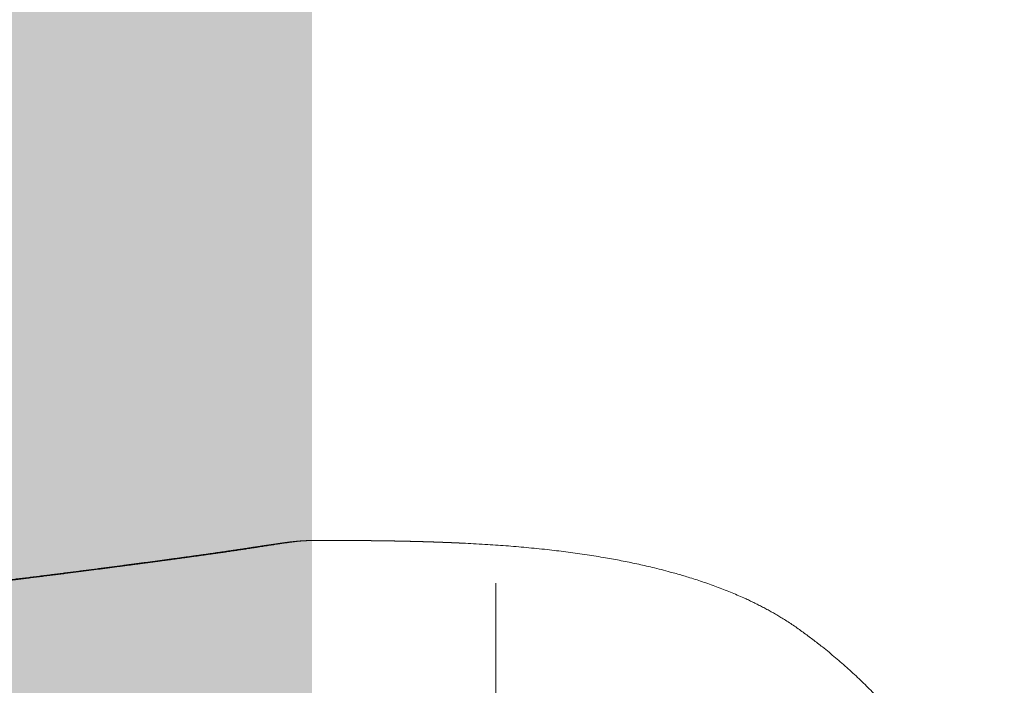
# Model space of a CAD drawing. Header units: millimetres. Extents: x -2074 to 12588, y -3630 to 101167.
# Tile 61 of 256: x 3030.56 to 3035.94, y -1415.83 to -1412.19. Entities that reach past the tile are written whole.
import ezdxf

# ---------------------------------------------------------------- set-up
doc = ezdxf.new("R2010")
doc.units = ezdxf.units.MM
doc.linetypes.add('CONTINOUS', pattern=[0])
doc.layers.add('SelinAr_BUD_posadzka okładziny ścienne', color=5, linetype='Continuous', lineweight=20)
doc.layers.add('SelinAr_WYP_armatura', color=8, linetype='Continuous', lineweight=18)

# ---------------------------------------------------------------- blocks, each defined once
blk = doc.blocks.new('ORAS_ELECTRA')
blk.add_line((-2.7328, -1.0256), (-2.7328, -1.0252))
for points, knots in [([(-2.7182, -0.1668), (-2.7172, -0.147), (-2.7152, -0.1063), (-2.7117, -0.0469), (-2.7078, 0.0115), (-2.7036, 0.0679), (-2.699, 0.1243), (-2.6939, 0.1806), (-2.6883, 0.2369), (-2.6824, 0.2915), (-2.6762, 0.3443), (-2.6697, 0.3955), (-2.6627, 0.4466), (-2.6553, 0.4977), (-2.6473, 0.5486), (-2.6392, 0.5968), (-2.6311, 0.6423), (-2.6231, 0.6849), (-2.6146, 0.7275), (-2.6057, 0.77), (-2.5963, 0.8124), (-2.5859, 0.8571), (-2.5743, 0.904), (-2.5628, 0.9477), (-2.5523, 0.9857), (-2.5429, 1.0183), (-2.5325, 1.053), (-2.5209, 1.0898), (-2.5081, 1.1286), (-2.4948, 1.1673), (-2.4808, 1.2057), (-2.4663, 1.244), (-2.4512, 1.2817), (-2.4356, 1.3189), (-2.4213, 1.3513), (-2.4083, 1.3796), (-2.3969, 1.4036), (-2.3851, 1.4276), (-2.3729, 1.4516), (-2.3603, 1.4755), (-2.3474, 1.4993), (-2.334, 1.5228), (-2.3203, 1.5462), (-2.3052, 1.571), (-2.2886, 1.5972), (-2.2703, 1.6248), (-2.2513, 1.652), (-2.2319, 1.6788), (-2.2121, 1.7055), (-2.1921, 1.732), (-2.1719, 1.7583), (-2.1487, 1.7879), (-2.1224, 1.8204), (-2.0928, 1.8559), (-2.0627, 1.891), (-2.032, 1.9257), (-2.0008, 1.9598), (-1.9695, 1.993), (-1.9381, 2.0251), (-1.9068, 2.0562), (-1.875, 2.0868), (-1.8449, 2.1148), (-1.8168, 2.1402), (-1.7907, 2.1632), (-1.7642, 2.1858), (-1.7375, 2.2081), (-1.7104, 2.2301), (-1.6829, 2.2517), (-1.6552, 2.2729), (-1.6274, 2.2936), (-1.5994, 2.3137), (-1.5714, 2.3334), (-1.5432, 2.3526), (-1.5146, 2.3715), (-1.4857, 2.39), (-1.4549, 2.4091), (-1.4219, 2.4289), (-1.3868, 2.4491), (-1.3514, 2.4687), (-1.3156, 2.4877), (-1.2794, 2.5062), (-1.2429, 2.524), (-1.206, 2.5412), (-1.1713, 2.5568), (-1.1388, 2.5707), (-1.1085, 2.5832), (-1.078, 2.5953), (-1.0466, 2.6073), (-1.0143, 2.6191), (-0.981, 2.6307), (-0.9476, 2.6418), (-0.914, 2.6524), (-0.8774, 2.6635), (-0.8377, 2.6747), (-0.7949, 2.6861), (-0.752, 2.6968), (-0.7093, 2.7066), (-0.667, 2.7156), (-0.625, 2.7239), (-0.5829, 2.7315), (-0.5406, 2.7385), (-0.4982, 2.7449), (-0.4556, 2.7507), (-0.413, 2.756), (-0.3692, 2.7607), (-0.3242, 2.765), (-0.2781, 2.7687), (-0.2319, 2.7718), (-0.1856, 2.7743), (-0.1393, 2.7762), (-0.0929, 2.7775), (-0.0464, 2.7784), (-0.0155, 2.7785), (0, 2.7785)], [0, 0, 0, 0, 0.013173, 0.026968, 0.039452, 0.051937, 0.064422, 0.076914, 0.089407, 0.101899, 0.113285, 0.124672, 0.136058, 0.147455, 0.158851, 0.170247, 0.179829, 0.189411, 0.198992, 0.208583, 0.218175, 0.227766, 0.23898, 0.250194, 0.257677, 0.26516, 0.272643, 0.281669, 0.290696, 0.299723, 0.308767, 0.317812, 0.326856, 0.335668, 0.34448, 0.350363, 0.356246, 0.362128, 0.368095, 0.374062, 0.380028, 0.386007, 0.391986, 0.397965, 0.405267, 0.412569, 0.419883, 0.427198, 0.434531, 0.441864, 0.4492, 0.456536, 0.466738, 0.476941, 0.487144, 0.497369, 0.507594, 0.517819, 0.527563, 0.537306, 0.54706, 0.556814, 0.564498, 0.572181, 0.57987, 0.587559, 0.595265, 0.602971, 0.610683, 0.618395, 0.625946, 0.633498, 0.64105, 0.648615, 0.656181, 0.663746, 0.672684, 0.681623, 0.690563, 0.699501, 0.708481, 0.717462, 0.726443, 0.735423, 0.742659, 0.749896, 0.757138, 0.764379, 0.772158, 0.779938, 0.787719, 0.795499, 0.803277, 0.813049, 0.822822, 0.832595, 0.842367, 0.851817, 0.861268, 0.870718, 0.880168, 0.889651, 0.899134, 0.908618, 0.918101, 0.928321, 0.938541, 0.948768, 0.958996, 0.969244, 0.979492, 0.989746, 1, 1, 1, 1]), ([(-2.7182, -0.1668), (-2.7182, -0.1669), (-2.7183, -0.1674), (-2.7183, -0.1684), (-2.7184, -0.1699), (-2.7185, -0.1716), (-2.7185, -0.1734), (-2.7186, -0.1751), (-2.7187, -0.1766), (-2.7188, -0.178), (-2.7188, -0.1794), (-2.7189, -0.1809), (-2.719, -0.1822), (-2.719, -0.1835), (-2.7191, -0.1849), (-2.7192, -0.1864), (-2.7192, -0.1881), (-2.7193, -0.1901), (-2.7194, -0.192), (-2.7195, -0.1939), (-2.7196, -0.1957), (-2.7197, -0.1974), (-2.7197, -0.1989), (-2.7198, -0.2003), (-2.7199, -0.2018), (-2.7199, -0.2033), (-2.72, -0.2052), (-2.7201, -0.2073), (-2.7202, -0.2095), (-2.7203, -0.2117), (-2.7204, -0.2137), (-2.7205, -0.2155), (-2.7205, -0.217), (-2.7206, -0.2184), (-2.7206, -0.2196), (-2.7207, -0.221), (-2.7208, -0.2225), (-2.7208, -0.2242), (-2.7209, -0.2262), (-2.721, -0.2284), (-2.7211, -0.2307), (-2.7212, -0.2329), (-2.7213, -0.2347), (-2.7213, -0.2361), (-2.7214, -0.2373), (-2.7214, -0.2384), (-2.7215, -0.2395), (-2.7215, -0.2406), (-2.7216, -0.2418), (-2.7216, -0.243), (-2.7217, -0.2444), (-2.7218, -0.2459), (-2.7218, -0.2476), (-2.7219, -0.2495), (-2.722, -0.2514), (-2.722, -0.2532), (-2.7221, -0.2548), (-2.7222, -0.2561), (-2.7222, -0.2574), (-2.7223, -0.2587), (-2.7223, -0.26), (-2.7224, -0.2616), (-2.7225, -0.2633), (-2.7225, -0.2653), (-2.7226, -0.2674), (-2.7227, -0.2695), (-2.7228, -0.2714), (-2.7228, -0.2731), (-2.7229, -0.2747), (-2.723, -0.2761), (-2.723, -0.2774), (-2.7231, -0.2788), (-2.7231, -0.2804), (-2.7232, -0.2821), (-2.7233, -0.2841), (-2.7233, -0.2863), (-2.7234, -0.2886), (-2.7235, -0.2908), (-2.7236, -0.2929), (-2.7237, -0.2947), (-2.7237, -0.2962), (-2.7238, -0.2976), (-2.7238, -0.299), (-2.7239, -0.3004), (-2.7239, -0.3018), (-2.724, -0.3035), (-2.724, -0.3053), (-2.7241, -0.3072), (-2.7242, -0.3091), (-2.7242, -0.311), (-2.7243, -0.3127), (-2.7244, -0.3142), (-2.7244, -0.3155), (-2.7245, -0.3167), (-2.7245, -0.3179), (-2.7245, -0.3192), (-2.7246, -0.3205), (-2.7246, -0.3219), (-2.7247, -0.3236), (-2.7248, -0.3256), (-2.7248, -0.3277), (-2.7249, -0.3299), (-2.725, -0.3321), (-2.7251, -0.3341), (-2.7251, -0.3359), (-2.7252, -0.3375), (-2.7252, -0.339), (-2.7253, -0.3405), (-2.7253, -0.3422), (-2.7254, -0.3439), (-2.7254, -0.3459), (-2.7255, -0.3481), (-2.7256, -0.3505), (-2.7257, -0.3529), (-2.7257, -0.355), (-2.7258, -0.3567), (-2.7258, -0.358), (-2.7259, -0.3593), (-2.7259, -0.3605), (-2.726, -0.3617), (-2.726, -0.363), (-2.7261, -0.3645), (-2.7261, -0.3662), (-2.7262, -0.3681), (-2.7262, -0.3702), (-2.7263, -0.3723), (-2.7264, -0.3744), (-2.7264, -0.3763), (-2.7265, -0.3782), (-2.7265, -0.3798), (-2.7266, -0.3812), (-2.7266, -0.3825), (-2.7266, -0.3838), (-2.7267, -0.385), (-2.7267, -0.3864), (-2.7268, -0.3878), (-2.7268, -0.3894), (-2.7269, -0.3912), (-2.7269, -0.3932), (-2.727, -0.3954), (-2.7271, -0.3976), (-2.7271, -0.3998), (-2.7272, -0.4018), (-2.7272, -0.4036), (-2.7273, -0.4055), (-2.7273, -0.4075), (-2.7274, -0.4097), (-2.7275, -0.4119), (-2.7275, -0.414), (-2.7276, -0.416), (-2.7276, -0.418), (-2.7277, -0.42), (-2.7277, -0.4217), (-2.7278, -0.4231), (-2.7278, -0.4243), (-2.7278, -0.4254), (-2.7279, -0.4265), (-2.7279, -0.4277), (-2.7279, -0.4289), (-2.728, -0.4302), (-2.728, -0.4316), (-2.728, -0.4331), (-2.7281, -0.435), (-2.7282, -0.437), (-2.7282, -0.4392), (-2.7283, -0.4414), (-2.7283, -0.4435), (-2.7284, -0.4454), (-2.7284, -0.447), (-2.7284, -0.4484), (-2.7285, -0.4495), (-2.7285, -0.4505), (-2.7285, -0.4514), (-2.7285, -0.4524), (-2.7286, -0.4533), (-2.7286, -0.4543), (-2.7286, -0.4554), (-2.7287, -0.4567), (-2.7287, -0.4584), (-2.7287, -0.4605), (-2.7288, -0.4627), (-2.7289, -0.4651), (-2.7289, -0.4672), (-2.729, -0.4692), (-2.729, -0.4711), (-2.729, -0.4728), (-2.7291, -0.4743), (-2.7291, -0.4758), (-2.7291, -0.4772), (-2.7292, -0.4788), (-2.7292, -0.4805), (-2.7293, -0.4824), (-2.7293, -0.4846), (-2.7294, -0.4869), (-2.7294, -0.4893), (-2.7295, -0.4916), (-2.7295, -0.4938), (-2.7296, -0.4959), (-2.7296, -0.4978), (-2.7297, -0.4996), (-2.7297, -0.5012), (-2.7297, -0.5027), (-2.7298, -0.5043), (-2.7298, -0.5061), (-2.7298, -0.508), (-2.7299, -0.5101), (-2.7299, -0.5122), (-2.73, -0.5144), (-2.73, -0.5167), (-2.7301, -0.5189), (-2.7301, -0.5212), (-2.7302, -0.5233), (-2.7302, -0.5253), (-2.7302, -0.5274), (-2.7303, -0.5294), (-2.7303, -0.5314), (-2.7304, -0.5334), (-2.7304, -0.5357), (-2.7304, -0.5381), (-2.7305, -0.5404), (-2.7305, -0.5427), (-2.7306, -0.5449), (-2.7306, -0.547), (-2.7306, -0.549), (-2.7307, -0.5509), (-2.7307, -0.5529), (-2.7308, -0.5549), (-2.7308, -0.557), (-2.7308, -0.5594), (-2.7309, -0.5622), (-2.7309, -0.565), (-2.731, -0.5677), (-2.731, -0.5702), (-2.7311, -0.5724), (-2.7311, -0.5743), (-2.7311, -0.576), (-2.7312, -0.5776), (-2.7312, -0.5792), (-2.7312, -0.5806), (-2.7312, -0.5818), (-2.7312, -0.583), (-2.7313, -0.5843), (-2.7313, -0.5859), (-2.7313, -0.5877), (-2.7313, -0.5896), (-2.7314, -0.5918), (-2.7314, -0.594), (-2.7315, -0.5963), (-2.7315, -0.5984), (-2.7315, -0.6001), (-2.7315, -0.6017), (-2.7316, -0.6031), (-2.7316, -0.6045), (-2.7316, -0.6059), (-2.7316, -0.6073), (-2.7316, -0.6088), (-2.7317, -0.6106), (-2.7317, -0.6128), (-2.7317, -0.6152), (-2.7318, -0.6178), (-2.7318, -0.6203), (-2.7318, -0.6226), (-2.7319, -0.6245), (-2.7319, -0.6261), (-2.7319, -0.6275), (-2.7319, -0.6287), (-2.7319, -0.63), (-2.732, -0.6315), (-2.732, -0.6332), (-2.732, -0.6349), (-2.732, -0.6367), (-2.732, -0.6386), (-2.7321, -0.6407), (-2.7321, -0.643), (-2.7321, -0.6455), (-2.7322, -0.648), (-2.7322, -0.6505), (-2.7322, -0.653), (-2.7323, -0.6554), (-2.7323, -0.6577), (-2.7323, -0.6597), (-2.7323, -0.6617), (-2.7323, -0.6633), (-2.7324, -0.6647), (-2.7324, -0.666), (-2.7324, -0.6674), (-2.7324, -0.6692), (-2.7324, -0.6712), (-2.7325, -0.6735), (-2.7325, -0.6759), (-2.7325, -0.6783), (-2.7325, -0.6806), (-2.7326, -0.6828), (-2.7326, -0.6846), (-2.7326, -0.6862), (-2.7326, -0.6875), (-2.7326, -0.6888), (-2.7326, -0.69), (-2.7326, -0.6914), (-2.7327, -0.693), (-2.7327, -0.6949), (-2.7327, -0.6969), (-2.7327, -0.6992), (-2.7327, -0.7018), (-2.7328, -0.7045), (-2.7328, -0.7074), (-2.7328, -0.7102), (-2.7328, -0.7129), (-2.7328, -0.7153), (-2.7329, -0.7175), (-2.7329, -0.7195), (-2.7329, -0.7213), (-2.7329, -0.723), (-2.7329, -0.7248), (-2.7329, -0.7266), (-2.7329, -0.7286), (-2.733, -0.7309), (-2.733, -0.7335), (-2.733, -0.7364), (-2.733, -0.7393), (-2.733, -0.7422), (-2.7331, -0.745), (-2.7331, -0.7475), (-2.7331, -0.7497), (-2.7331, -0.7517), (-2.7331, -0.7536), (-2.7331, -0.7554), (-2.7331, -0.7571), (-2.7331, -0.7588), (-2.7332, -0.7604), (-2.7332, -0.7621), (-2.7332, -0.7641), (-2.7332, -0.7662), (-2.7332, -0.7687), (-2.7332, -0.7715), (-2.7332, -0.7745), (-2.7332, -0.7773), (-2.7333, -0.7799), (-2.7333, -0.7822), (-2.7333, -0.7844), (-2.7333, -0.7862), (-2.7333, -0.7879), (-2.7333, -0.7895), (-2.7333, -0.7911), (-2.7333, -0.7927), (-2.7333, -0.7944), (-2.7333, -0.7964), (-2.7333, -0.7986), (-2.7333, -0.8013), (-2.7333, -0.8043), (-2.7334, -0.8076), (-2.7334, -0.8108), (-2.7334, -0.8138), (-2.7334, -0.8164), (-2.7334, -0.8187), (-2.7334, -0.8207), (-2.7334, -0.8226), (-2.7334, -0.8244), (-2.7334, -0.8262), (-2.7334, -0.8281), (-2.7334, -0.8302), (-2.7334, -0.8325), (-2.7334, -0.8351), (-2.7334, -0.8379), (-2.7334, -0.8409), (-2.7334, -0.8439), (-2.7334, -0.8468), (-2.7334, -0.8496), (-2.7334, -0.8521), (-2.7334, -0.8546), (-2.7334, -0.8572), (-2.7334, -0.8598), (-2.7334, -0.8625), (-2.7334, -0.8653), (-2.7334, -0.8684), (-2.7334, -0.8717), (-2.7334, -0.8753), (-2.7334, -0.879), (-2.7334, -0.8825), (-2.7334, -0.8858), (-2.7334, -0.8888), (-2.7334, -0.8916), (-2.7334, -0.8942), (-2.7334, -0.8966), (-2.7334, -0.8988), (-2.7334, -0.901), (-2.7334, -0.9031), (-2.7334, -0.9053), (-2.7334, -0.9078), (-2.7334, -0.9106), (-2.7334, -0.9137), (-2.7334, -0.9169), (-2.7333, -0.9203), (-2.7333, -0.9238), (-2.7333, -0.9268), (-2.7333, -0.9295), (-2.7333, -0.9315), (-2.7333, -0.9334), (-2.7333, -0.935), (-2.7333, -0.9368), (-2.7333, -0.9387), (-2.7333, -0.9407), (-2.7333, -0.9428), (-2.7333, -0.945), (-2.7333, -0.9474), (-2.7332, -0.9501), (-2.7332, -0.9539), (-2.7332, -0.9588), (-2.7332, -0.9645), (-2.7331, -0.9697), (-2.7331, -0.9742), (-2.7331, -0.9779), (-2.7331, -0.9814), (-2.7331, -0.9844), (-2.733, -0.9871), (-2.733, -0.9896), (-2.733, -0.9924), (-2.733, -0.9957), (-2.733, -0.9995), (-2.7329, -1.0038), (-2.7329, -1.0082), (-2.7329, -1.0122), (-2.7328, -1.0159), (-2.7328, -1.0193), (-2.7328, -1.0224), (-2.7328, -1.0243), (-2.7328, -1.0252)], [0, 0, 0, 0, 0.000152, 0.001738, 0.003576, 0.005666, 0.007918, 0.00995, 0.011718, 0.013224, 0.015073, 0.016792, 0.018381, 0.019883, 0.021398, 0.023208, 0.025315, 0.027713, 0.030083, 0.032236, 0.034497, 0.036532, 0.038367, 0.040001, 0.041569, 0.043442, 0.045661, 0.048226, 0.05092, 0.053547, 0.056073, 0.058129, 0.059941, 0.061508, 0.062923, 0.064514, 0.066308, 0.068307, 0.070736, 0.073389, 0.076249, 0.078895, 0.081142, 0.082711, 0.084022, 0.085305, 0.086622, 0.087973, 0.089358, 0.090788, 0.092416, 0.094242, 0.096266, 0.098439, 0.100952, 0.103103, 0.104892, 0.106433, 0.107972, 0.109489, 0.111017, 0.112811, 0.115009, 0.117311, 0.119904, 0.122388, 0.124644, 0.126679, 0.128538, 0.130228, 0.13175, 0.133343, 0.135164, 0.137275, 0.139677, 0.1423, 0.144999, 0.147776, 0.150272, 0.152407, 0.154212, 0.155774, 0.157369, 0.159006, 0.160692, 0.162616, 0.164861, 0.167089, 0.169508, 0.171747, 0.17374, 0.175484, 0.176999, 0.178446, 0.179868, 0.181329, 0.182788, 0.184495, 0.186511, 0.188837, 0.191423, 0.194109, 0.196725, 0.199178, 0.201343, 0.20322, 0.204818, 0.206658, 0.20859, 0.210615, 0.212878, 0.215501, 0.218487, 0.221519, 0.224132, 0.225888, 0.227404, 0.228872, 0.230338, 0.231826, 0.233338, 0.235075, 0.23708, 0.239351, 0.241808, 0.244292, 0.246771, 0.249173, 0.25136, 0.253272, 0.25491, 0.256375, 0.257859, 0.259367, 0.2609, 0.262551, 0.264461, 0.266631, 0.269061, 0.271515, 0.274401, 0.276915, 0.279135, 0.281384, 0.283507, 0.285739, 0.288394, 0.291471, 0.293613, 0.295927, 0.298407, 0.300749, 0.302771, 0.304473, 0.305854, 0.306991, 0.308408, 0.309834, 0.311271, 0.312717, 0.314335, 0.316156, 0.318315, 0.320809, 0.323423, 0.325999, 0.328474, 0.330699, 0.332623, 0.334245, 0.335452, 0.336602, 0.337749, 0.338892, 0.340032, 0.341168, 0.342344, 0.343812, 0.345852, 0.34831, 0.351141, 0.353866, 0.35647, 0.358824, 0.360953, 0.362985, 0.36476, 0.36644, 0.368164, 0.369931, 0.371892, 0.374145, 0.37672, 0.379603, 0.382414, 0.384977, 0.387677, 0.390132, 0.392429, 0.394572, 0.396302, 0.398103, 0.399976, 0.401971, 0.404214, 0.406663, 0.409347, 0.411955, 0.414337, 0.417242, 0.419852, 0.422308, 0.424631, 0.427032, 0.429568, 0.431702, 0.434105, 0.436783, 0.439698, 0.442463, 0.444979, 0.447674, 0.450156, 0.452488, 0.454694, 0.456947, 0.459238, 0.461684, 0.464524, 0.467778, 0.471245, 0.474425, 0.477309, 0.479887, 0.482153, 0.484091, 0.485962, 0.487835, 0.489709, 0.490801, 0.492111, 0.493684, 0.495522, 0.497624, 0.499948, 0.502219, 0.505177, 0.507911, 0.510295, 0.512314, 0.514088, 0.515695, 0.517301, 0.518908, 0.520514, 0.522268, 0.52435, 0.526855, 0.529767, 0.532845, 0.536016, 0.53857, 0.540789, 0.542671, 0.544217, 0.545506, 0.54678, 0.548781, 0.550785, 0.552842, 0.554821, 0.55703, 0.559468, 0.562132, 0.565022, 0.568099, 0.57101, 0.573675, 0.576681, 0.579354, 0.581706, 0.583881, 0.586064, 0.587479, 0.588898, 0.590496, 0.592482, 0.594855, 0.597562, 0.600409, 0.603231, 0.606004, 0.608531, 0.610685, 0.612468, 0.613931, 0.615355, 0.616779, 0.618203, 0.620197, 0.622313, 0.624701, 0.627364, 0.630321, 0.633519, 0.63696, 0.640262, 0.64334, 0.646223, 0.648774, 0.650988, 0.653006, 0.655025, 0.657009, 0.659013, 0.66131, 0.663994, 0.667097, 0.670392, 0.673855, 0.677326, 0.680484, 0.683321, 0.685883, 0.688201, 0.690295, 0.692341, 0.694388, 0.696436, 0.698119, 0.700073, 0.702308, 0.704817, 0.707451, 0.710901, 0.714438, 0.717759, 0.72074, 0.723401, 0.725836, 0.728058, 0.72988, 0.731699, 0.733519, 0.73534, 0.73725, 0.739483, 0.742053, 0.74491, 0.748646, 0.752514, 0.75627, 0.759686, 0.762766, 0.765285, 0.767546, 0.76965, 0.771754, 0.773859, 0.775944, 0.778284, 0.780953, 0.783932, 0.787179, 0.790621, 0.794136, 0.797494, 0.800688, 0.803605, 0.80617, 0.80928, 0.812308, 0.815316, 0.818495, 0.822006, 0.825794, 0.829925, 0.834183, 0.83844, 0.842028, 0.845441, 0.848651, 0.85162, 0.854326, 0.856865, 0.859258, 0.861652, 0.864136, 0.866968, 0.870163, 0.873647, 0.877387, 0.881303, 0.885215, 0.889085, 0.891812, 0.89417, 0.896169, 0.898033, 0.899843, 0.902176, 0.904456, 0.906824, 0.909292, 0.911918, 0.914947, 0.91839, 0.924927, 0.931475, 0.938007, 0.942595, 0.946774, 0.950576, 0.954148, 0.956956, 0.95978, 0.96287, 0.966308, 0.970981, 0.975853, 0.980762, 0.98567, 0.989526, 0.993381, 0.996961, 1, 1, 1, 1]), ([(-2.3674, -4.175), (-2.3684, -4.1615), (-2.3703, -4.1346), (-2.3734, -4.0945), (-2.3764, -4.0546), (-2.3795, -4.0149), (-2.3826, -3.9755), (-2.3857, -3.9364), (-2.3889, -3.8974), (-2.3921, -3.8588), (-2.3953, -3.8204), (-2.3985, -3.7822), (-2.4018, -3.7443), (-2.4051, -3.7067), (-2.4084, -3.6694), (-2.4118, -3.6324), (-2.4152, -3.5952), (-2.4186, -3.5579), (-2.4221, -3.5205), (-2.4257, -3.4835), (-2.4292, -3.4467), (-2.4328, -3.4095), (-2.4365, -3.3718), (-2.4404, -3.3337), (-2.4442, -3.2959), (-2.448, -3.2586), (-2.4519, -3.2216), (-2.4557, -3.185), (-2.4596, -3.1488), (-2.4634, -3.1129), (-2.4672, -3.0775), (-2.4711, -3.0423), (-2.4749, -3.0074), (-2.4788, -2.9727), (-2.4827, -2.9385), (-2.4865, -2.9047), (-2.4903, -2.8713), (-2.4941, -2.8384), (-2.4979, -2.8059), (-2.5017, -2.7739), (-2.5054, -2.7422), (-2.5091, -2.7109), (-2.5129, -2.6799), (-2.5166, -2.6492), (-2.5202, -2.619), (-2.5239, -2.5891), (-2.5276, -2.5583), (-2.5315, -2.5267), (-2.5356, -2.4942), (-2.5396, -2.4623), (-2.5435, -2.4309), (-2.5474, -2.4001), (-2.5512, -2.3698), (-2.555, -2.3401), (-2.5587, -2.3108), (-2.5624, -2.282), (-2.5661, -2.2536), (-2.5696, -2.2257), (-2.5732, -2.1981), (-2.5768, -2.1708), (-2.5803, -2.1438), (-2.5837, -2.1172), (-2.5871, -2.0912), (-2.5905, -2.0657), (-2.5938, -2.0407), (-2.597, -2.0162), (-2.6002, -1.9921), (-2.6033, -1.9685), (-2.6067, -1.9434), (-2.6102, -1.9168), (-2.6139, -1.889), (-2.6175, -1.8619), (-2.6209, -1.8365), (-2.6241, -1.8127), (-2.6271, -1.7904), (-2.6301, -1.7687), (-2.633, -1.7473), (-2.6358, -1.7265), (-2.6389, -1.7044), (-2.6421, -1.6812), (-2.6454, -1.657), (-2.6487, -1.6334), (-2.6518, -1.6106), (-2.6549, -1.5884), (-2.658, -1.5668), (-2.6609, -1.5458), (-2.6638, -1.5254), (-2.6667, -1.5056), (-2.6693, -1.4873), (-2.6718, -1.4702), (-2.6741, -1.4544), (-2.6764, -1.439), (-2.6786, -1.424), (-2.6808, -1.4094), (-2.6829, -1.3951), (-2.685, -1.3813), (-2.687, -1.3678), (-2.6893, -1.3524), (-2.6919, -1.3355), (-2.6947, -1.3171), (-2.6974, -1.2995), (-2.7, -1.2826), (-2.7025, -1.2663), (-2.705, -1.2507), (-2.7073, -1.2358), (-2.7095, -1.2214), (-2.7116, -1.2076), (-2.7136, -1.1944), (-2.7155, -1.1818), (-2.7174, -1.1696), (-2.7191, -1.158), (-2.7207, -1.1467), (-2.7223, -1.1358), (-2.7237, -1.1252), (-2.7251, -1.1151), (-2.7263, -1.1055), (-2.7274, -1.0962), (-2.7285, -1.0873), (-2.7294, -1.0788), (-2.7302, -1.0705), (-2.731, -1.0623), (-2.7316, -1.0542), (-2.7322, -1.0452), (-2.7326, -1.0356), (-2.7327, -1.0289), (-2.7328, -1.0256)], [0, 0, 0, 0, 0.005042, 0.010085, 0.015128, 0.020171, 0.025213, 0.030256, 0.035299, 0.040342, 0.045385, 0.050427, 0.055469, 0.060512, 0.065555, 0.070598, 0.075641, 0.080861, 0.086082, 0.091303, 0.096524, 0.101745, 0.107324, 0.112903, 0.118483, 0.124063, 0.129642, 0.135243, 0.140845, 0.146447, 0.152049, 0.15765, 0.163343, 0.169037, 0.174731, 0.180424, 0.186117, 0.19181, 0.197503, 0.203197, 0.20889, 0.214583, 0.220354, 0.226126, 0.231897, 0.237669, 0.24344, 0.250034, 0.256627, 0.263221, 0.269814, 0.276407, 0.283, 0.289593, 0.296186, 0.302832, 0.309478, 0.316124, 0.322769, 0.32959, 0.336411, 0.343232, 0.350054, 0.356874, 0.363694, 0.370515, 0.377336, 0.384156, 0.390977, 0.399572, 0.408167, 0.416763, 0.425358, 0.432951, 0.440545, 0.448138, 0.455736, 0.463333, 0.470931, 0.480459, 0.489988, 0.499517, 0.509046, 0.518575, 0.528119, 0.537663, 0.547208, 0.556752, 0.566296, 0.57459, 0.582884, 0.591178, 0.599474, 0.60777, 0.616066, 0.624348, 0.63263, 0.640912, 0.653338, 0.665764, 0.678196, 0.690629, 0.703064, 0.715499, 0.727922, 0.740344, 0.752769, 0.765193, 0.777621, 0.79005, 0.802479, 0.814908, 0.827734, 0.84056, 0.853387, 0.866213, 0.879042, 0.891871, 0.904701, 0.917531, 0.931434, 0.945337, 0.95924, 0.980096, 1, 1, 1, 1]), ([(-2.7328, -1.0258), (-2.7328, -1.0261), (-2.7328, -1.0297), (-2.7326, -1.0368), (-2.7322, -1.0473), (-2.7317, -1.0582), (-2.731, -1.0693), (-2.7302, -1.0799), (-2.7293, -1.0899), (-2.7284, -1.0992), (-2.7274, -1.1084), (-2.7264, -1.1174), (-2.7254, -1.1265), (-2.7243, -1.1354), (-2.7231, -1.1445), (-2.722, -1.1532), (-2.7208, -1.1619), (-2.7197, -1.1704), (-2.7185, -1.1788), (-2.7173, -1.1872), (-2.7161, -1.1955), (-2.7149, -1.2038), (-2.7137, -1.2122), (-2.7124, -1.2205), (-2.7112, -1.2289), (-2.7099, -1.2372), (-2.7087, -1.2456), (-2.7074, -1.2541), (-2.7061, -1.2626), (-2.7048, -1.2711), (-2.7035, -1.2797), (-2.7022, -1.2883), (-2.7009, -1.297), (-2.6995, -1.3058), (-2.6982, -1.3147), (-2.6968, -1.3236), (-2.6955, -1.3327), (-2.6941, -1.3418), (-2.6927, -1.351), (-2.6913, -1.3602), (-2.6899, -1.3695), (-2.6885, -1.3789), (-2.687, -1.3884), (-2.6856, -1.3979), (-2.6842, -1.4075), (-2.6827, -1.4173), (-2.6813, -1.4271), (-2.6798, -1.4369), (-2.6783, -1.4469), (-2.6768, -1.457), (-2.6754, -1.4672), (-2.6739, -1.4774), (-2.6723, -1.4878), (-2.6708, -1.4983), (-2.6693, -1.5088), (-2.6678, -1.5193), (-2.6663, -1.5299), (-2.6648, -1.5405), (-2.6632, -1.5513), (-2.6617, -1.5621), (-2.6601, -1.5731), (-2.6586, -1.5841), (-2.657, -1.5952), (-2.6555, -1.6064), (-2.6539, -1.6177), (-2.6523, -1.6291), (-2.6507, -1.6406), (-2.6491, -1.6522), (-2.6475, -1.6639), (-2.6458, -1.6756), (-2.6442, -1.6875), (-2.6425, -1.6995), (-2.6409, -1.7116), (-2.6392, -1.7238), (-2.6375, -1.7361), (-2.6359, -1.7484), (-2.6342, -1.7608), (-2.6325, -1.7734), (-2.6308, -1.7859), (-2.6291, -1.7986), (-2.6273, -1.8114), (-2.6256, -1.8243), (-2.6239, -1.8372), (-2.6221, -1.8503), (-2.6203, -1.8634), (-2.6186, -1.8765), (-2.6168, -1.8898), (-2.615, -1.9031), (-2.6132, -1.9165), (-2.6115, -1.93), (-2.6097, -1.9436), (-2.6078, -1.9572), (-2.606, -1.971), (-2.6042, -1.9848), (-2.6024, -1.9987), (-2.6005, -2.0127), (-2.5987, -2.0267), (-2.5968, -2.0408), (-2.5949, -2.055), (-2.593, -2.0695), (-2.5911, -2.084), (-2.5892, -2.0986), (-2.5873, -2.1133), (-2.5854, -2.128), (-2.5835, -2.1427), (-2.5815, -2.1576), (-2.5796, -2.1725), (-2.5777, -2.1875), (-2.5757, -2.2025), (-2.5738, -2.2176), (-2.5718, -2.2328), (-2.5698, -2.2481), (-2.5679, -2.2635), (-2.5659, -2.2789), (-2.5639, -2.2944), (-2.5619, -2.31), (-2.5599, -2.3256), (-2.5579, -2.3414), (-2.5559, -2.3572), (-2.5539, -2.3731), (-2.5519, -2.3891), (-2.5498, -2.4052), (-2.5478, -2.4214), (-2.5458, -2.4377), (-2.5437, -2.4541), (-2.5416, -2.4706), (-2.5396, -2.487), (-2.5375, -2.5036), (-2.5355, -2.5202), (-2.5334, -2.5369), (-2.5313, -2.5537), (-2.5293, -2.5705), (-2.5272, -2.5874), (-2.5251, -2.6044), (-2.5231, -2.6214), (-2.521, -2.6386), (-2.5189, -2.6558), (-2.5168, -2.6731), (-2.5147, -2.6905), (-2.5127, -2.7079), (-2.5106, -2.7254), (-2.5085, -2.743), (-2.5064, -2.7607), (-2.5043, -2.7784), (-2.5022, -2.7963), (-2.5001, -2.8142), (-2.498, -2.8322), (-2.4959, -2.8502), (-2.4938, -2.8684), (-2.4917, -2.8866), (-2.4896, -2.9049), (-2.4876, -2.9233), (-2.4855, -2.9417), (-2.4834, -2.9603), (-2.4813, -2.9789), (-2.4792, -2.9976), (-2.4771, -3.0164), (-2.475, -3.0352), (-2.4729, -3.0542), (-2.4709, -3.0733), (-2.4688, -3.0924), (-2.4667, -3.1116), (-2.4646, -3.1309), (-2.4625, -3.1502), (-2.4605, -3.1697), (-2.4584, -3.1892), (-2.4564, -3.2088), (-2.4543, -3.2285), (-2.4522, -3.2482), (-2.4502, -3.2681), (-2.4482, -3.288), (-2.4461, -3.308), (-2.4441, -3.3281), (-2.442, -3.3483), (-2.44, -3.3686), (-2.438, -3.3889), (-2.436, -3.4094), (-2.434, -3.4299), (-2.432, -3.4505), (-2.43, -3.4713), (-2.428, -3.4921), (-2.426, -3.513), (-2.424, -3.534), (-2.422, -3.555), (-2.4201, -3.5762), (-2.4181, -3.5975), (-2.4161, -3.6189), (-2.4142, -3.6403), (-2.4122, -3.6619), (-2.4103, -3.6835), (-2.4084, -3.7052), (-2.4065, -3.727), (-2.4045, -3.7489), (-2.4026, -3.771), (-2.4007, -3.7931), (-2.3988, -3.8154), (-2.3969, -3.8377), (-2.3951, -3.8601), (-2.3932, -3.8826), (-2.3914, -3.9051), (-2.3895, -3.9277), (-2.3877, -3.9505), (-2.3858, -3.9734), (-2.384, -3.9965), (-2.3822, -4.0197), (-2.3804, -4.043), (-2.3786, -4.0664), (-2.3768, -4.0893), (-2.3752, -4.1111), (-2.3736, -4.1326), (-2.3721, -4.1524), (-2.3707, -4.171), (-2.3699, -4.1828), (-2.3694, -4.1888), (-2.3694, -4.1893)], [0, 0, 0, 0, 0.000897, 0.014392, 0.028259, 0.042658, 0.057335, 0.071796, 0.084135, 0.095797, 0.106851, 0.118564, 0.128903, 0.139852, 0.150279, 0.16025, 0.169835, 0.179089, 0.188056, 0.196771, 0.205262, 0.213555, 0.22166, 0.22964, 0.237452, 0.24511, 0.252628, 0.260016, 0.267284, 0.274441, 0.281494, 0.28845, 0.295315, 0.302095, 0.308794, 0.315416, 0.32203, 0.328524, 0.334936, 0.341269, 0.347528, 0.353717, 0.35984, 0.365899, 0.371898, 0.377839, 0.383725, 0.389558, 0.39534, 0.401075, 0.406762, 0.412405, 0.418004, 0.423618, 0.429062, 0.434454, 0.439796, 0.445092, 0.450342, 0.455549, 0.460714, 0.465839, 0.470925, 0.475973, 0.480986, 0.485964, 0.490908, 0.49582, 0.500701, 0.505551, 0.510372, 0.515165, 0.519931, 0.524654, 0.529349, 0.534008, 0.538633, 0.543224, 0.547784, 0.552312, 0.556812, 0.561283, 0.565726, 0.570144, 0.574534, 0.578879, 0.58319, 0.587475, 0.591733, 0.595965, 0.60017, 0.60435, 0.608503, 0.612631, 0.616733, 0.620811, 0.624863, 0.628816, 0.632873, 0.6369, 0.640897, 0.644865, 0.648806, 0.652719, 0.656607, 0.660469, 0.664307, 0.668122, 0.671913, 0.675683, 0.679431, 0.683158, 0.686865, 0.690552, 0.694221, 0.697871, 0.701504, 0.70512, 0.708719, 0.712302, 0.715869, 0.719422, 0.72296, 0.726484, 0.730023, 0.733512, 0.736982, 0.740435, 0.743872, 0.747294, 0.7507, 0.754091, 0.75746, 0.760819, 0.764168, 0.767504, 0.770826, 0.774132, 0.777422, 0.780694, 0.783961, 0.787221, 0.790468, 0.793703, 0.796926, 0.800138, 0.803338, 0.806527, 0.809706, 0.812875, 0.816033, 0.819181, 0.82232, 0.82545, 0.828571, 0.831684, 0.83479, 0.837892, 0.840985, 0.84407, 0.847147, 0.850216, 0.853277, 0.856332, 0.859379, 0.862419, 0.865453, 0.868481, 0.871504, 0.87452, 0.877531, 0.880538, 0.883539, 0.886536, 0.889529, 0.892518, 0.895503, 0.898484, 0.901463, 0.904439, 0.907412, 0.910382, 0.913351, 0.916318, 0.919283, 0.922247, 0.92521, 0.928172, 0.931133, 0.934095, 0.937043, 0.939995, 0.942952, 0.945913, 0.948876, 0.95184, 0.954801, 0.957758, 0.960716, 0.963662, 0.966616, 0.969577, 0.972545, 0.975521, 0.978504, 0.981496, 0.984497, 0.98746, 0.990212, 0.992827, 0.995596, 0.997715, 0.99984, 1, 1, 1, 1])]:
    blk.add_open_spline(points, degree=3, knots=knots)
blk = doc.blocks.new('Umywalka KOŁO_bez barier')
blk.add_lwpolyline([(2.5086, -6.4968), (-2.4914, -6.4968)])
blk.add_blockref('ORAS_ELECTRA', (0.0086, -6.4968))
blk = doc.blocks.new('ewerwerwerwe')
at = {"layer": 'SelinAr_WYP_armatura', "color": 211, "linetype": 'Continuous', "lineweight": 13, "rotation": 270}
blk.add_blockref('Umywalka KOŁO_bez barier', (3039.6566, 1582.2412), dxfattribs=at)

msp = doc.modelspace()

# ---------------------------------------------------------------- block references
msp.add_blockref('ewerwerwerwe', (0, -3000))

# ---------------------------------------------------------------- next in the draw order: linework, layer by layer
at = {"layer": 'SelinAr_BUD_posadzka okładziny ścienne', "color": 30, "linetype": 'CONTINOUS', "ltscale": 0.2, "const_width": 5}
msp.add_lwpolyline([(2837.1566, -1467.7592), (3029.6553, -1467.7585), (3029.6553, -1259.7588), (2837.1566, -1259.7588)], close=True, dxfattribs=at)

doc.saveas('drawing.dxf')
